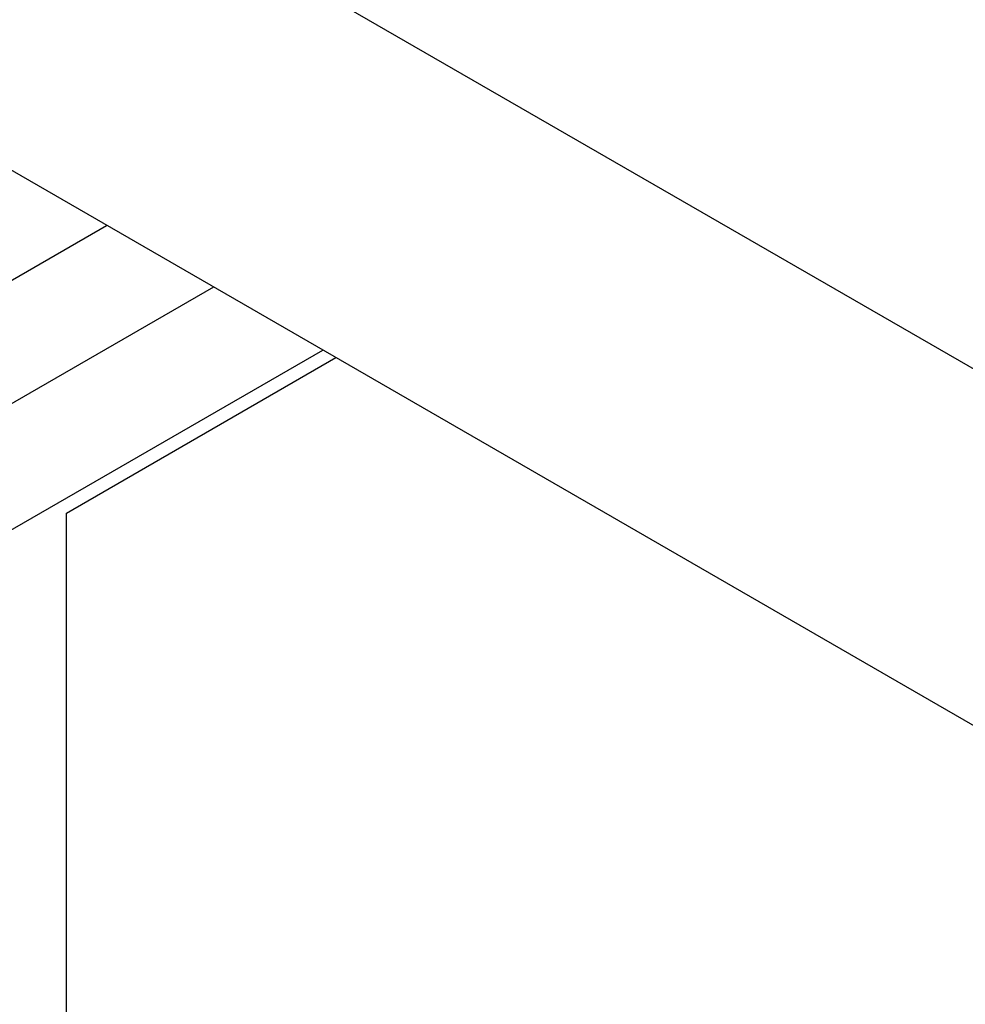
# Model space of a CAD drawing. Header units: millimetres. Extents: x 0 to 25230, y 0 to 17820.
# Tile 158 of 214: x 14449 to 14622, y 12084 to 12265. Entities that reach past the tile are written whole.
import ezdxf

# ---------------------------------------------------------------- set-up
doc = ezdxf.new("R2010")
doc.units = ezdxf.units.MM
doc.linetypes.add('SLD-Sólida', pattern=[0])
doc.layers.add('REFERÊNCIAS', color=9, linetype='SLD-Sólida')

msp = doc.modelspace()

# ---------------------------------------------------------------- linework, layer by layer
at = {"color": 7, "linetype": 'SLD-Sólida', "lineweight": 25, "ltscale": 30}
for p, q in [((14331.81, 12149.91), (14465.18, 12226.91)), ((14484.78, 12215.6), (14351.4, 12138.6)), ((14371.4, 12127.05), (14504.78, 12204.05))]:
    msp.add_line(p, q, dxfattribs=at)
at = {"layer": 'REFERÊNCIAS', "linetype": 'SLD-Sólida', "lineweight": 25, "ltscale": 30}
for p, q in [((14669.41, 12174.33), (14351.99, 12357.57)), ((14709.79, 12085.7), (14351.99, 12292.25)), ((14457.81, 12174.19), (14507.16, 12202.68)), ((14457.81, 12077.17), (14457.81, 12174.19))]:
    msp.add_line(p, q, dxfattribs=at)

doc.saveas('drawing.dxf')
